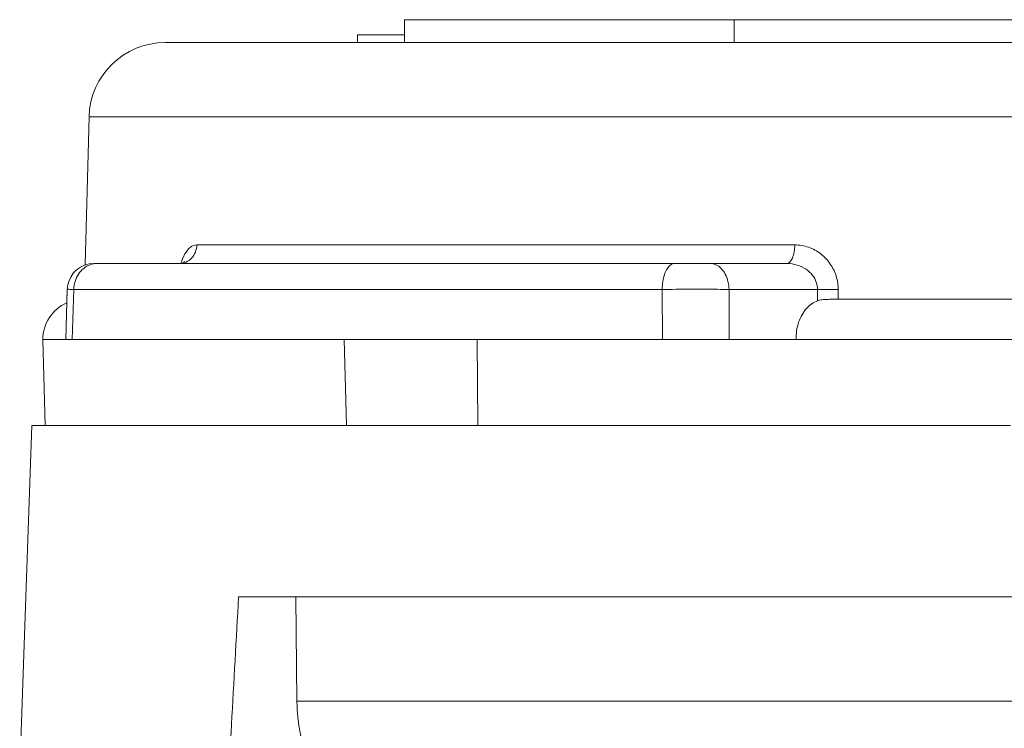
# Model space of a CAD drawing. Header units: millimetres. Extents: x -368 to 1732, y 3428 to 4913.
# Tile 62 of 80: x 1108.82 to 1111.4, y 4377.67 to 4379.53. Entities that reach past the tile are written whole.
import ezdxf

# ---------------------------------------------------------------- set-up
doc = ezdxf.new("R2010")
doc.units = ezdxf.units.MM
doc.linetypes.add('ACAD_ISO08W100', pattern=[36, 24, -3, 6, -3])
doc.layers.add('-- CO_p', color=51, linetype='Continuous', lineweight=9)

# ---------------------------------------------------------------- blocks, each defined once
blk = doc.blocks.new('-- CIEPŁOMIERZ ECHO II_20')
at = {"color": 50}
for points in [[(5.09, 7.21), (5.09, 7.21), (7.98239, 7.21), (7.98239, 7.21)], [(7.98239, 7.21), (7.98239, 7.21), (8.84661, 7.21), (8.84661, 7.21)], [(7.98239, 7.15), (7.98239, 7.15), (7.98239, 7.21), (7.98239, 7.21)], [(8.84661, 7.15), (8.84661, 7.15), (8.84661, 7.21), (8.84661, 7.21)], [(8.84661, 7.17), (8.84661, 7.17), (8.96998, 7.17), (8.96998, 7.17)], [(8.97, 7.15), (8.97, 7.15), (8.97, 7.17), (8.97, 7.17)], [(7.95643, 7.15), (7.95643, 7.15), (6.89, 7.15), (6.89, 7.15)], [(6.89, 7.15), (6.89, 7.15), (7.95643, 7.15), (7.95643, 7.15)], [(7.98239, 7.15), (7.98239, 7.15), (7.95643, 7.15), (7.95643, 7.15)], [(7.95643, 7.15), (7.95643, 7.15), (7.98239, 7.15), (7.98239, 7.15)], [(8.56067, 7.15), (8.56067, 7.15), (7.98239, 7.15), (7.98239, 7.15)], [(7.98239, 7.15), (7.98239, 7.15), (8.56067, 7.15), (8.56067, 7.15)], [(8.84661, 7.15), (8.84661, 7.15), (8.56067, 7.15), (8.56067, 7.15)], [(8.56067, 7.15), (8.56067, 7.15), (8.84661, 7.15), (8.84661, 7.15)], [(8.85679, 7.15), (8.85679, 7.15), (8.84661, 7.15), (8.84661, 7.15)], [(8.84661, 7.15), (8.84661, 7.15), (8.96998, 7.15), (8.96998, 7.15)], [(8.96998, 7.15), (8.96998, 7.15), (8.85679, 7.15), (8.85679, 7.15)], [(9.47464, 7.15), (9.47464, 7.15), (8.96998, 7.15), (8.96998, 7.15)], [(8.96998, 7.15), (8.96998, 7.15), (9.47475, 7.15), (9.47475, 7.15)], [(9.67468, 6.95523), (9.67184, 7.06361), (9.58317, 7.15), (9.47475, 7.15)], [(7.21404, 6.95523), (7.21404, 6.95523), (7.30145, 6.95523), (7.30145, 6.95523)], [(7.30145, 6.95523), (7.30145, 6.95523), (7.40289, 6.95523), (7.40289, 6.95523)], [(7.40289, 6.95523), (7.40289, 6.95523), (7.4199, 6.95523), (7.4199, 6.95523)], [(7.4199, 6.95523), (7.4199, 6.95523), (7.43812, 6.95523), (7.43812, 6.95523)], [(7.43812, 6.95523), (7.43812, 6.95523), (7.61183, 6.95523), (7.61183, 6.95523)], [(7.61183, 6.95523), (7.61183, 6.95523), (7.63209, 6.95523), (7.63209, 6.95523)], [(7.63209, 6.95523), (7.63209, 6.95523), (8.85919, 6.95523), (8.85919, 6.95523)], [(8.85919, 6.95523), (8.85919, 6.95523), (8.87597, 6.95523), (8.87597, 6.95523)], [(8.87597, 6.95523), (8.87597, 6.95523), (8.90792, 6.95523), (8.90792, 6.95523)], [(8.90792, 6.95523), (8.90792, 6.95523), (9.2026, 6.95523), (9.2026, 6.95523)], [(9.2026, 6.95523), (9.2026, 6.95523), (9.30501, 6.95523), (9.30501, 6.95523)], [(9.30501, 6.95523), (9.30501, 6.95523), (9.3169, 6.95523), (9.3169, 6.95523)], [(9.3169, 6.95523), (9.3169, 6.95523), (9.32848, 6.95523), (9.32848, 6.95523)], [(9.32848, 6.95523), (9.32848, 6.95523), (9.35212, 6.95523), (9.35212, 6.95523)], [(9.35212, 6.95523), (9.35212, 6.95523), (9.37151, 6.95523), (9.37151, 6.95523)], [(9.37151, 6.95523), (9.37151, 6.95523), (9.67468, 6.95523), (9.67468, 6.95523)], [(9.67468, 6.95523), (9.67468, 6.95523), (9.68487, 6.56601), (9.68487, 6.56601)], [(7.82322, 6.61869), (7.82322, 6.61869), (9.39188, 6.61869), (9.39188, 6.61869)], [(7.84409, 6.57), (7.84409, 6.57), (8.0451, 6.57), (8.0451, 6.57)], [(8.0451, 6.57), (8.0451, 6.57), (7.84409, 6.57), (7.84409, 6.57)], [(8.0451, 6.57), (8.0451, 6.57), (8.13862, 6.57), (8.13862, 6.57)], [(8.0451, 6.57), (8.0451, 6.57), (8.13862, 6.57), (8.13862, 6.57)], [(9.42864, 6.57), (9.42864, 6.57), (8.13862, 6.57), (8.13862, 6.57)], [(8.13862, 6.57), (8.13862, 6.57), (9.4373, 6.57), (9.4373, 6.57)], [(9.4373, 6.57), (9.4373, 6.57), (9.42864, 6.57), (9.42864, 6.57)], [(9.65268, 6.57), (9.65268, 6.57), (9.4373, 6.57), (9.4373, 6.57)], [(9.4373, 6.57), (9.4373, 6.57), (9.65268, 6.57), (9.65268, 6.57)], [(9.66171, 6.57), (9.66171, 6.57), (9.65268, 6.57), (9.65268, 6.57)], [(9.65268, 6.57), (9.65907, 6.57), (9.66554, 6.56884), (9.67155, 6.56668)], [(9.66163, 6.57), (9.66163, 6.57), (9.66171, 6.57), (9.66171, 6.57)], [(9.73095, 6.51049), (9.72576, 6.5447), (9.69635, 6.57), (9.66174, 6.57)], [(9.7317, 6.50224), (9.73161, 6.505), (9.73136, 6.50776), (9.73095, 6.51049)], [(7.70919, 6.50183), (7.70919, 6.50183), (7.70904, 6.47585), (7.70904, 6.47585)], [(7.7636, 6.50183), (7.7636, 6.50183), (7.76342, 6.472), (7.76342, 6.472)], [(7.99562, 6.50183), (7.99562, 6.50183), (7.7636, 6.50183), (7.7636, 6.50183)], [(7.99562, 6.50183), (7.99562, 6.50183), (7.99497, 6.37), (7.99497, 6.37)], [(8.17096, 6.50183), (8.17096, 6.50183), (8.17021, 6.37), (8.17021, 6.37)], [(8.17096, 6.50183), (8.17096, 6.50183), (9.71473, 6.50183), (9.71473, 6.50183)], [(9.71901, 6.37), (9.71901, 6.37), (9.71473, 6.50183), (9.71473, 6.50183)], [(9.73595, 6.37), (9.73595, 6.37), (9.7317, 6.50224), (9.7317, 6.50224)], [(9.73284, 6.46675), (9.73284, 6.46675), (9.7317, 6.50224), (9.7317, 6.50224)], [(5.27097, 6.47589), (5.27097, 6.47589), (7.70904, 6.47589), (7.70904, 6.47589)], [(7.70904, 6.47589), (7.70904, 6.47589), (7.72471, 6.47589), (7.72471, 6.47589)], [(9.7959, 6.37), (9.7959, 6.4119), (9.77119, 6.44986), (9.73288, 6.46682)], [(5.16035, 6.37), (5.16035, 6.37), (7.81965, 6.37), (7.81965, 6.37)], [(7.99497, 6.37), (7.99497, 6.37), (7.81965, 6.37), (7.81965, 6.37)], [(7.99497, 6.37), (7.99497, 6.37), (8.17021, 6.37), (8.17021, 6.37)], [(8.17021, 6.37), (8.17021, 6.37), (8.65597, 6.37), (8.65597, 6.37)], [(8.65597, 6.37), (8.65597, 6.37), (8.65482, 6.145), (8.65482, 6.145)], [(8.65597, 6.37), (8.65597, 6.37), (9.0051, 6.37), (9.0051, 6.37)], [(8.99921, 6.145), (8.99921, 6.145), (9.0051, 6.37), (9.0051, 6.37)], [(9.0051, 6.37), (9.0051, 6.37), (9.01077, 6.37), (9.01077, 6.37)], [(9.01077, 6.37), (9.01077, 6.37), (9.71901, 6.37), (9.71901, 6.37)], [(9.73594, 6.37), (9.73594, 6.37), (9.71901, 6.37), (9.71901, 6.37)], [(9.74011, 6.37), (9.74011, 6.37), (9.73594, 6.37), (9.73594, 6.37)], [(9.7959, 6.37), (9.7959, 6.37), (9.74011, 6.37), (9.74011, 6.37)], [(9.7959, 6.37), (9.7959, 6.37), (9.79, 6.145), (9.79, 6.145)], [(7.25687, 6.145), (7.25687, 6.145), (8.12396, 6.145), (8.12396, 6.145)], [(8.12396, 6.145), (8.12396, 6.145), (8.13275, 6.145), (8.13275, 6.145)], [(8.13275, 6.145), (8.13275, 6.145), (8.65482, 6.145), (8.65482, 6.145)], [(8.65482, 6.145), (8.65482, 6.145), (8.69301, 6.145), (8.69301, 6.145)], [(8.99916, 6.145), (8.99916, 6.145), (8.69301, 6.145), (8.69301, 6.145)], [(8.99916, 6.145), (8.99916, 6.145), (9.15026, 6.145), (9.15026, 6.145)], [(9.15026, 6.145), (9.15026, 6.145), (9.26674, 6.145), (9.26674, 6.145)], [(9.26674, 6.145), (9.26674, 6.145), (9.2869, 6.145), (9.2869, 6.145)], [(9.2869, 6.145), (9.2869, 6.145), (9.291, 6.145), (9.291, 6.145)], [(9.291, 6.145), (9.291, 6.145), (9.33994, 6.145), (9.33994, 6.145)], [(9.33994, 6.145), (9.33994, 6.145), (9.37078, 6.145), (9.37078, 6.145)], [(9.37078, 6.145), (9.37078, 6.145), (9.39, 6.145), (9.39, 6.145)], [(9.39, 6.145), (9.39, 6.145), (9.489, 6.145), (9.489, 6.145)], [(9.489, 6.145), (9.489, 6.145), (9.49, 6.145), (9.49, 6.145)], [(9.49, 6.145), (9.49, 6.145), (9.56452, 6.145), (9.56452, 6.145)], [(9.56452, 6.145), (9.56452, 6.145), (9.58219, 6.145), (9.58219, 6.145)], [(9.58219, 6.145), (9.58219, 6.145), (9.68764, 6.145), (9.68764, 6.145)], [(9.68764, 6.145), (9.68764, 6.145), (9.76373, 6.145), (9.76373, 6.145)], [(9.76373, 6.145), (9.76373, 6.145), (9.79051, 6.145), (9.79051, 6.145)], [(9.79051, 6.145), (9.79051, 6.145), (9.825, 6.145), (9.825, 6.145)], [(9.825, 6.145), (9.825, 6.145), (9.84072, 5.695), (9.84072, 5.695)], [(9.825, 6.145), (9.825, 6.145), (9.84072, 5.695), (9.84072, 5.695)], [(3.84756, 5.695), (3.84756, 5.695), (9.13245, 5.695), (9.13245, 5.695)], [(9.13245, 5.695), (9.13245, 5.695), (9.12922, 5.42097), (9.12922, 5.42097)], [(9.13245, 5.695), (9.13245, 5.695), (9.28228, 5.695), (9.28228, 5.695)], [(9.84072, 5.695), (9.84072, 5.695), (9.85662, 5.23965), (9.85662, 5.23965)], [(4.09693, 5.42097), (4.09693, 5.42097), (9.12922, 5.42097), (9.12922, 5.42097)]]:
    blk.add_open_spline(points, degree=3, dxfattribs=at)
for points, knots in [([(7.82322, 6.61869), (7.81101, 6.61869), (7.79871, 6.6166), (7.78711, 6.61258), (7.78711, 6.61258), (7.77546, 6.60855), (7.76451, 6.60259), (7.75478, 6.59505), (7.75478, 6.59505), (7.74517, 6.5876), (7.73675, 6.57862), (7.72989, 6.56857), (7.72989, 6.56857), (7.72315, 6.55869), (7.71793, 6.54778), (7.71443, 6.53633), (7.71443, 6.53633), (7.71103, 6.52515), (7.70926, 6.51346), (7.70919, 6.50183)], [0, 0, 0, 0, 0.2, 0.2, 0.2, 0.2, 0.4, 0.4, 0.4, 0.4, 0.6, 0.6, 0.6, 0.6, 0.8, 0.8, 0.8, 0.8, 1, 1, 1, 1]), ([(7.84409, 6.57), (7.84119, 6.57), (7.83842, 6.57164), (7.83623, 6.57368), (7.83623, 6.57368), (7.83308, 6.5766), (7.83112, 6.58033), (7.82952, 6.58418), (7.82952, 6.58418), (7.82742, 6.58926), (7.82596, 6.59457), (7.82496, 6.59996), (7.82496, 6.59996), (7.82382, 6.60613), (7.82329, 6.61242), (7.82322, 6.61869)], [0, 0, 0, 0, 0.25, 0.25, 0.25, 0.25, 0.5, 0.5, 0.5, 0.5, 0.75, 0.75, 0.75, 0.75, 1, 1, 1, 1]), ([(9.39188, 6.61869), (9.39774, 6.61869), (9.40355, 6.61614), (9.40837, 6.61259), (9.40837, 6.61259), (9.41462, 6.60799), (9.41919, 6.60171), (9.42302, 6.59508), (9.42302, 6.59508), (9.42755, 6.58721), (9.43104, 6.57883), (9.43385, 6.57026)], [0, 0, 0, 0, 0.3333333, 0.3333333, 0.3333333, 0.3333333, 0.6666667, 0.6666667, 0.6666667, 0.6666667, 1, 1, 1, 1]), ([(9.39188, 6.61869), (9.39203, 6.61232), (9.39331, 6.60592), (9.39568, 6.59996), (9.39568, 6.59996), (9.39798, 6.59415), (9.40134, 6.58875), (9.4056, 6.58418), (9.4056, 6.58418), (9.40971, 6.57978), (9.41467, 6.57614), (9.42019, 6.57368), (9.42019, 6.57368), (9.42549, 6.57131), (9.43131, 6.57003), (9.43707, 6.57)], [0, 0, 0, 0, 0.25, 0.25, 0.25, 0.25, 0.5, 0.5, 0.5, 0.5, 0.75, 0.75, 0.75, 0.75, 1, 1, 1, 1]), ([(7.84409, 6.57), (7.8348, 6.57), (7.82546, 6.5686), (7.81654, 6.56584), (7.81654, 6.56584), (7.80827, 6.56328), (7.80037, 6.55953), (7.79324, 6.55461), (7.79324, 6.55461), (7.7869, 6.55023), (7.78117, 6.54493), (7.77648, 6.53881), (7.77648, 6.53881), (7.77228, 6.53333), (7.76892, 6.52721), (7.7667, 6.52066), (7.7667, 6.52066), (7.76465, 6.5146), (7.76359, 6.50819), (7.7636, 6.50183)], [0, 0, 0, 0, 0.2, 0.2, 0.2, 0.2, 0.4, 0.4, 0.4, 0.4, 0.6, 0.6, 0.6, 0.6, 0.8, 0.8, 0.8, 0.8, 1, 1, 1, 1]), ([(8.0451, 6.57), (8.03996, 6.57), (8.03478, 6.5688), (8.03005, 6.56668), (8.03005, 6.56668), (8.02494, 6.56439), (8.02037, 6.56102), (8.01643, 6.55706), (8.01643, 6.55706), (8.01204, 6.55265), (8.00843, 6.54751), (8.00552, 6.54203), (8.00552, 6.54203), (8.00233, 6.53603), (7.99998, 6.52961), (7.99836, 6.52302), (7.99836, 6.52302), (7.99665, 6.51608), (7.99575, 6.50895), (7.99562, 6.50183)], [0, 0, 0, 0, 0.2, 0.2, 0.2, 0.2, 0.4, 0.4, 0.4, 0.4, 0.6, 0.6, 0.6, 0.6, 0.8, 0.8, 0.8, 0.8, 1, 1, 1, 1]), ([(8.17096, 6.50183), (8.17088, 6.50892), (8.1703, 6.51601), (8.16917, 6.52302), (8.16917, 6.52302), (8.16814, 6.52947), (8.16664, 6.53585), (8.16449, 6.54203), (8.16449, 6.54203), (8.16267, 6.54727), (8.16038, 6.55236), (8.15736, 6.55706), (8.15736, 6.55706), (8.15498, 6.56075), (8.15214, 6.5642), (8.14845, 6.56668), (8.14845, 6.56668), (8.14553, 6.56864), (8.14208, 6.57), (8.13862, 6.57)], [0, 0, 0, 0, 0.2, 0.2, 0.2, 0.2, 0.4, 0.4, 0.4, 0.4, 0.6, 0.6, 0.6, 0.6, 0.8, 0.8, 0.8, 0.8, 1, 1, 1, 1]), ([(9.43707, 6.57), (9.43707, 6.57), (9.43399, 6.57021), (9.43399, 6.57021), (9.43399, 6.57021), (9.43399, 6.57021), (9.4305, 6.5709), (9.4305, 6.5709), (9.4305, 6.5709), (9.4305, 6.5709), (9.4276, 6.57191), (9.4276, 6.57191), (9.4276, 6.57191), (9.4276, 6.57191), (9.42546, 6.57298), (9.42546, 6.57298), (9.42546, 6.57298), (9.42546, 6.57298), (9.42411, 6.57385), (9.42411, 6.57385), (9.42411, 6.57385), (9.42411, 6.57385), (9.42347, 6.57437), (9.42347, 6.57437)], [0, 0, 0, 0, 0.1666667, 0.1666667, 0.1666667, 0.1666667, 0.3333333, 0.3333333, 0.3333333, 0.3333333, 0.5, 0.5, 0.5, 0.5, 0.6666667, 0.6666667, 0.6666667, 0.6666667, 0.8333333, 0.8333333, 0.8333333, 0.8333333, 1, 1, 1, 1]), ([(9.67155, 6.56668), (9.6777, 6.56447), (9.68351, 6.56116), (9.68864, 6.55706), (9.68864, 6.55706), (9.69396, 6.5528), (9.69855, 6.54768), (9.70232, 6.54203), (9.70232, 6.54203), (9.70622, 6.53617), (9.70922, 6.52974), (9.7113, 6.52302), (9.7113, 6.52302), (9.71342, 6.51615), (9.71457, 6.50898), (9.71473, 6.50183)], [0, 0, 0, 0, 0.25, 0.25, 0.25, 0.25, 0.5, 0.5, 0.5, 0.5, 0.75, 0.75, 0.75, 0.75, 1, 1, 1, 1]), ([(7.70919, 6.50183), (7.71556, 6.5018), (7.72193, 6.50166), (7.7283, 6.50159), (7.7283, 6.50159), (7.73467, 6.50153), (7.74104, 6.50155), (7.74741, 6.50159), (7.74741, 6.50159), (7.75281, 6.50163), (7.7582, 6.5017), (7.7636, 6.50183)], [0, 0, 0, 0, 0.3333333, 0.3333333, 0.3333333, 0.3333333, 0.6666667, 0.6666667, 0.6666667, 0.6666667, 1, 1, 1, 1]), ([(7.99562, 6.50183), (8.0056, 6.50196), (8.01558, 6.50204), (8.02556, 6.50211), (8.02556, 6.50211), (8.03715, 6.50218), (8.04875, 6.50223), (8.06035, 6.50225), (8.06035, 6.50225), (8.07282, 6.50228), (8.0853, 6.50227), (8.09778, 6.50225), (8.09778, 6.50225), (8.11034, 6.50223), (8.12289, 6.50218), (8.13545, 6.50211), (8.13545, 6.50211), (8.14729, 6.50204), (8.15912, 6.50195), (8.17096, 6.50183)], [0, 0, 0, 0, 0.2, 0.2, 0.2, 0.2, 0.4, 0.4, 0.4, 0.4, 0.6, 0.6, 0.6, 0.6, 0.8, 0.8, 0.8, 0.8, 1, 1, 1, 1]), ([(9.73168, 6.50226), (9.73168, 6.50225), (9.73166, 6.50225), (9.73165, 6.50225), (9.73165, 6.50225), (9.73016, 6.50237), (9.72903, 6.50222), (9.72785, 6.50211), (9.72785, 6.50211), (9.72378, 6.50173), (9.7191, 6.50191), (9.71473, 6.50183)], [0, 0, 0, 0, 0.3333333, 0.3333333, 0.3333333, 0.3333333, 0.6666667, 0.6666667, 0.6666667, 0.6666667, 1, 1, 1, 1]), ([(7.7247, 6.47589), (7.72929, 6.47589), (7.73388, 6.47587), (7.73847, 6.47571), (7.73847, 6.47571), (7.74303, 6.47556), (7.74759, 6.47528), (7.75212, 6.47465), (7.75212, 6.47465), (7.75597, 6.47412), (7.75979, 6.47334), (7.76342, 6.472)], [0, 0, 0, 0, 0.3333333, 0.3333333, 0.3333333, 0.3333333, 0.6666667, 0.6666667, 0.6666667, 0.6666667, 1, 1, 1, 1]), ([(7.81965, 6.37), (7.81986, 6.37785), (7.8194, 6.38575), (7.81825, 6.39354), (7.81825, 6.39354), (7.81714, 6.40109), (7.81538, 6.40855), (7.81293, 6.41578), (7.81293, 6.41578), (7.81062, 6.42261), (7.8077, 6.42923), (7.80413, 6.43548), (7.80413, 6.43548), (7.80081, 6.44128), (7.79693, 6.44676), (7.79247, 6.45173), (7.79247, 6.45173), (7.78836, 6.45631), (7.78376, 6.46047), (7.77869, 6.46398), (7.77869, 6.46398), (7.77395, 6.46727), (7.76881, 6.47), (7.76342, 6.472)], [0, 0, 0, 0, 0.1666667, 0.1666667, 0.1666667, 0.1666667, 0.3333333, 0.3333333, 0.3333333, 0.3333333, 0.5, 0.5, 0.5, 0.5, 0.6666667, 0.6666667, 0.6666667, 0.6666667, 0.8333333, 0.8333333, 0.8333333, 0.8333333, 1, 1, 1, 1]), ([(9.39235, 3.71), (9.38023, 3.92776), (9.36813, 4.14553), (9.35605, 4.36329), (9.35605, 4.36329), (9.3438, 4.58384), (9.33158, 4.80439), (9.31936, 5.02493), (9.31936, 5.02493), (9.30699, 5.24829), (9.29463, 5.47164), (9.28228, 5.695)], [0, 0, 0, 0, 0.3333333, 0.3333333, 0.3333333, 0.3333333, 0.6666667, 0.6666667, 0.6666667, 0.6666667, 1, 1, 1, 1]), ([(9.12922, 5.42097), (9.12907, 5.40792), (9.12836, 5.39488), (9.12712, 5.38189), (9.12712, 5.38189), (9.12587, 5.36888), (9.12408, 5.35592), (9.12175, 5.34306), (9.12175, 5.34306), (9.11941, 5.33015), (9.11653, 5.31732), (9.11312, 5.30465)], [0, 0, 0, 0, 0.3333333, 0.3333333, 0.3333333, 0.3333333, 0.6666667, 0.6666667, 0.6666667, 0.6666667, 1, 1, 1, 1])]:
    blk.add_open_spline(points, degree=3, knots=knots, dxfattribs=at)
blk = doc.blocks.new('*U324')
at = {"linetype": 'Continuous', "lineweight": 0}
blk.add_blockref('-- CIEPŁOMIERZ ECHO II_20', (3.3004, 0), dxfattribs=at)

msp = doc.modelspace()

# ---------------------------------------------------------------- block references
at = {"layer": '-- CO_p', "linetype": 'ACAD_ISO08W100', "ltscale": 20, "xscale": -1}
msp.add_blockref('*U324', (1121.9726, 4372.3175), dxfattribs=at)

doc.saveas('drawing.dxf')
